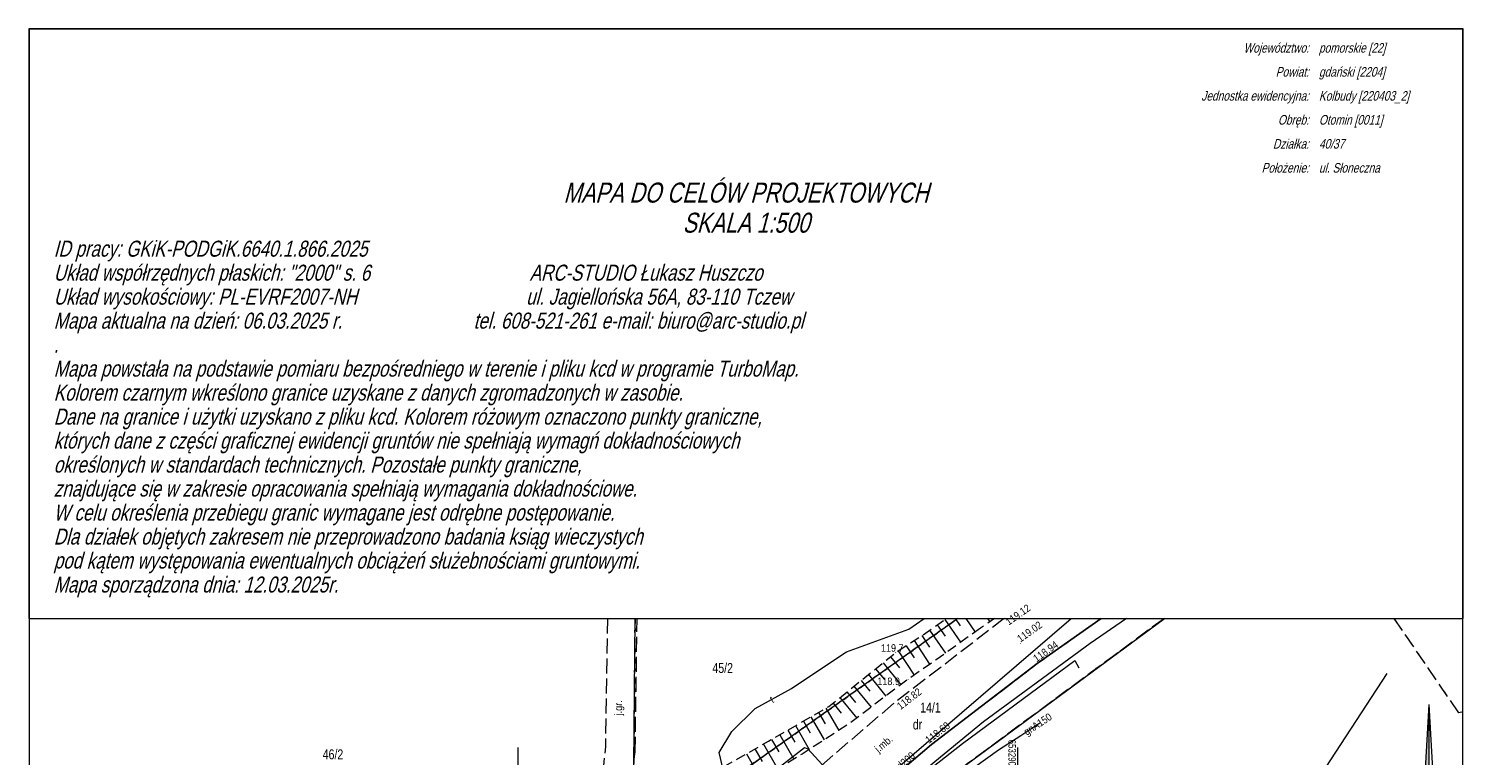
# Model space of a CAD drawing. Header units: metres. Extents: x 6532801 to 6532945, y 6021209 to 6021424.
# Tile 11 of 11: x 6532801 to 6532945, y 6021352 to 6021424. Entities that reach past the tile are written whole.
import ezdxf
from ezdxf.enums import TextEntityAlignment as Align

# ---------------------------------------------------------------- set-up
doc = ezdxf.new("R2010")
doc.units = ezdxf.units.M
doc.header["$MEASUREMENT"] = 0
for name, pattern in [('1.0_0.5', [1.5, 1, -0.5]), ('1.5_0.5', [2, 1.5, -0.5]), ('219-500', [0]), ('egkk-500', [2, 1.5, -0.5]), ('egug-500', [1, 0.5, -0.5])]:
    doc.linetypes.add(name, pattern=pattern)
doc.layers.get('0').update_dxf_attribs({"color": 2, "linetype": 'CONTINUOUS', "lineweight": 5})
for name, color, linetype in [('000 Inne (niezydentyfikowane)', 7, 'CONTINUOUS'), ('210-oznaczenie konturu użytku gruntowego', 7, 'CONTINUOUS'), ('211-numer działki ewidencyjnej', 7, 'CONTINUOUS'), ('217-kontur klasyfikacyjny', 7, 'CONTINUOUS'), ('218-kontur użytku gruntowego', 7, 'CONTINUOUS'), ('219-działka ewidencyjna', 7, 'CONTINUOUS'), ('jezdnia', 7, 'CONTINUOUS'), ('jezdnia-Atr17', 7, 'CONTINUOUS'), ('krawężnik', 7, 'CONTINUOUS'), ('pikieta naturalna', 7, 'CONTINUOUS'), ('pikieta naturalna-Atr2', 7, 'CONTINUOUS'), ('pikieta sztuczna', 7, 'CONTINUOUS'), ('pikieta sztuczna-Atr2', 7, 'CONTINUOUS'), ('przewód elektroenergetyczny podziemny', 7, 'CONTINUOUS'), ('przewód gazowy', 7, 'CONTINUOUS'), ('przewód gazowy-Atr1', 7, 'CONTINUOUS'), ('przewód kanalizacyjny', 7, 'CONTINUOUS'), ('przewód kanalizacyjny-Atr1', 7, 'CONTINUOUS'), ('przewód telekomunikacyjny podziemny', 7, 'CONTINUOUS'), ('przewód telekomunikacyjny podziemny-Atr1', 7, 'CONTINUOUS'), ('przewód wodociągowy', 7, 'CONTINUOUS'), ('Ramki i opis wydruku', 7, 'CONTINUOUS'), ('skarpa nieumocniona', 7, 'CONTINUOUS'), ('Wstawianie ramki sekcyjnej z opisem', 7, 'CONTINUOUS'), ('Znak północy', 7, 'CONTINUOUS')]:
    doc.layers.add(name, color=color, linetype=linetype)
doc.styles.get("Standard").update_dxf_attribs({"font": 'Working1250', "width": 0.75})

# ---------------------------------------------------------------- blocks, each defined once
blk = doc.blocks.new('PW01')
at = {"linetype": 'Continuous', "lineweight": 13}
h = blk.add_hatch(color=0, dxfattribs=at)
edge = h.paths.add_edge_path()
edge.add_arc((0, 0), 0.045, 0, 360)
blk = doc.blocks.new('W_POL')
at = {"color": 0, "linetype": 'Continuous', "lineweight": 0}
for p, q in [((0, 13.393), (-0.67, 1.818)), ((0, 13.393), (0, -3.92)), ((0, 13.393), (0.668, 1.818)), ((-0.67, 1.818), (0, 3.636)), ((0.668, 1.818), (0, 3.636)), ((-0.67, -2.007), (-0.67, -5.929)), ((-0.67, -2.007), (0.669, -5.621)), ((-0.67, -2.314), (0.67, -5.929)), ((0.669, -2.007), (0.669, -5.929)), ((0, -3.92), (0, -4.59)), ((0, -4.59), (0, -10.676)), ((-0.755, -6.94), (-0.755, -13.393)), ((0.671, -6.94), (0.671, -13.393))]:
    blk.add_line(p, q, dxfattribs=at)
at = {"color": 0, "linetype": 'Continuous', "lineweight": 0, "extrusion": (0, 0, -1)}
for points in [[(0, 13.393), (0, 3.636), (0.67, 1.818)], [(0, -3.814), (0, -4.122), (0.67, -2.007), (0.67, -2.314)]]:
    blk.add_solid(points, dxfattribs=at)

msp = doc.modelspace()

# ---------------------------------------------------------------- linework, layer by layer
at = {"layer": '000 Inne (niezydentyfikowane)', "color": 7, "linetype": 'Continuous', "lineweight": 13}
for p, q in [((6532891.92, 6021364.76), (6532892.72, 6021363.62)), ((6532892.68, 6021365.29), (6532894.27, 6021363.02)), ((6532893.724, 6021365.41), (6532894.23, 6021364.68)), ((6532894.805, 6021365.41), (6532895.71, 6021364.04)), ((6532896.971, 6021365.41), (6532897.19, 6021365.08)), ((6532890.4, 6021363.7), (6532891.16, 6021362.53)), ((6532891.16, 6021364.23), (6532892.76, 6021361.94)), ((6532888.03, 6021362.16), (6532889.61, 6021359.73)), ((6532888.83, 6021362.68), (6532889.61, 6021361.48)), ((6532889.62, 6021363.2), (6532891.17, 6021360.82)), ((6532886.51, 6021360.98), (6532888.29, 6021358.76)), ((6532887.26, 6021361.58), (6532888.16, 6021360.46)), ((6532884.31, 6021359.21), (6532885.18, 6021358.14)), ((6532885.04, 6021359.79), (6532886.79, 6021357.63)), ((6532885.77, 6021360.38), (6532886.65, 6021359.29)), ((6532882.89, 6021358.05), (6532883.74, 6021357.01)), ((6532883.6, 6021358.63), (6532885.31, 6021356.52)), ((6532880.8, 6021356.42), (6532882.08, 6021354.2)), ((6532881.51, 6021356.93), (6532882.33, 6021355.92)), ((6532882.2, 6021357.49), (6532883.87, 6021355.44)), ((6532878.54, 6021355.12), (6532879.21, 6021353.95)), ((6532879.3, 6021355.56), (6532880.63, 6021353.26)), ((6532880.05, 6021356), (6532880.71, 6021354.86)), ((6532875.36, 6021353.3), (6532876.07, 6021352.06)), ((6532876.17, 6021353.76), (6532877.58, 6021351.32)), ((6532876.97, 6021354.23), (6532877.67, 6021353.02)), ((6532877.76, 6021354.68), (6532879.13, 6021352.3)), ((6532872.86, 6021351.87), (6532874.33, 6021349.3)), ((6532873.7, 6021352.35), (6532874.43, 6021351.08)), ((6532874.54, 6021352.83), (6532875.97, 6021350.32))]:
    msp.add_line(p, q, dxfattribs=at)
at = {"layer": '217-kontur klasyfikacyjny', "color": 92, "linetype": 'egkk-500', "lineweight": 18, "flags": 128}
for points in [[(6532914.647, 6021365.41), (6532875.82, 6021336.74)], [(6532944.11, 6021355.96), (6532937.634, 6021365.41)], [(6532944.55, 6021356.056), (6532944.11, 6021355.96)]]:
    msp.add_lwpolyline(points, dxfattribs=at)
at = {"layer": '218-kontur użytku gruntowego', "color": 3, "linetype": 'egug-500', "lineweight": 18, "flags": 128}
for points in [[(6532861.55, 6021347.01), (6532861.708, 6021365.41)], [(6532861.708, 6021365.41), (6532861.55, 6021347.01)], [(6532871.97, 6021349.79), (6532893.988, 6021365.41)], [(6532893.988, 6021365.41), (6532871.97, 6021349.79)], [(6532914.647, 6021365.41), (6532875.82, 6021336.74)], [(6532875.82, 6021336.74), (6532914.647, 6021365.41)], [(6532944.11, 6021355.96), (6532937.634, 6021365.41)], [(6532944.55, 6021356.056), (6532944.11, 6021355.96)]]:
    msp.add_lwpolyline(points, dxfattribs=at)
at = {"layer": '219-działka ewidencyjna', "color": 7, "linetype": '219-500', "lineweight": 18, "flags": 128}
for points in [[(6532861.55, 6021347.01), (6532861.708, 6021365.41)], [(6532893.988, 6021365.41), (6532871.97, 6021349.79)], [(6532875.82, 6021336.74), (6532914.658, 6021365.41)]]:
    msp.add_lwpolyline(points, dxfattribs=at)
at = {"layer": 'jezdnia', "color": 7, "linetype": '1.5_0.5', "lineweight": 18, "flags": 128}
for points in [[(6532801.05, 6021268.862), (6532803.7, 6021271.32), (6532811.18, 6021278.28), (6532816.39, 6021283.03), (6532830.67, 6021296.37), (6532842.79, 6021307.81), (6532851.1, 6021315.74), (6532852.34, 6021316.74), (6532853.03, 6021317.44), (6532872.74, 6021336.02), (6532881.68, 6021344.57), (6532891.36, 6021352.81), (6532901.93, 6021360.89), (6532908.313, 6021365.41)], [(6532898.658, 6021365.41), (6532898.53, 6021365.32), (6532887.59, 6021356.92), (6532878.33, 6021348.98), (6532875.02, 6021346.1), (6532859.1, 6021331.1), (6532845.91, 6021318.56), (6532831.36, 6021304.96), (6532827.14, 6021301.06), (6532815.19, 6021290.02), (6532807.26, 6021282.59), (6532801.05, 6021276.516)], [(6532858.947, 6021365.41), (6532858.74, 6021352.57), (6532858.16, 6021346.81), (6532861.12, 6021346.94), (6532861.71, 6021352.06)], [(6532861.71, 6021352.06), (6532861.912, 6021365.41)]]:
    msp.add_lwpolyline(points, dxfattribs=at)
at = {"layer": 'krawężnik', "color": 7, "linetype": 'Continuous', "lineweight": 25, "flags": 128}
msp.add_lwpolyline([(6532872.74, 6021336.02), (6532881.68, 6021344.57), (6532891.36, 6021352.81), (6532901.93, 6021360.89), (6532908.313, 6021365.41)], dxfattribs=at)
at = {"layer": 'przewód elektroenergetyczny podziemny', "color": 1, "linetype": 'Continuous', "lineweight": 18, "flags": 128}
msp.add_lwpolyline([(6532850.14, 6021329.83), (6532851.96, 6021332.19), (6532854.33, 6021334.54), (6532855.64, 6021335.66), (6532856.53, 6021336.25), (6532857.21, 6021336.6), (6532858.43, 6021336.97), (6532860.97, 6021337.59), (6532862.09, 6021338.07), (6532862.51, 6021338.48), (6532863.46, 6021339.6), (6532864.57, 6021340.8), (6532867.12, 6021343.46), (6532869.07, 6021344.99), (6532871.57, 6021346.96), (6532873.71, 6021348.66), (6532878.64, 6021352.5), (6532879, 6021352.37), (6532881.13, 6021350.03), (6532883.22, 6021347.72), (6532885.82, 6021344.89), (6532885.98, 6021344.69)], dxfattribs=at)
at = {"layer": 'przewód gazowy', "color": 52, "linetype": 'Continuous', "lineweight": 18, "flags": 128}
msp.add_lwpolyline([(6532888.97, 6021313.22), (6532887.87, 6021313.72), (6532884.58, 6021314.65), (6532874.11, 6021317.56), (6532874.79, 6021319.61), (6532877.43, 6021326.13), (6532880.42, 6021333.59), (6532883.36, 6021340.73), (6532887.03, 6021344.39), (6532892.02, 6021347.94), (6532898.05, 6021352.27), (6532900.28, 6021353.71), (6532902.2, 6021354.97)], dxfattribs=at)
at = {"layer": 'przewód kanalizacyjny', "color": 34, "linetype": 'Continuous', "lineweight": 18, "flags": 128}
msp.add_lwpolyline([(6532801.05, 6021269.565), (6532819.29, 6021286.33), (6532819.8, 6021286.79), (6532820.31, 6021287.28), (6532869.85, 6021334.87), (6532870.33, 6021335.33), (6532870.86, 6021335.77), (6532905.327, 6021365.41)], dxfattribs=at)
at = {"layer": 'przewód telekomunikacyjny podziemny', "color": 30, "linetype": 'Continuous', "lineweight": 18, "flags": 128}
for points in [[(6532874.77, 6021329.72), (6532872.04, 6021335.78), (6532874.89, 6021339.29), (6532870.3, 6021343.14), (6532869.25, 6021345.1), (6532871.22, 6021347.29), (6532870.1, 6021351.98), (6532871.37, 6021354.08), (6532873.73, 6021356.39), (6532877.35, 6021358.4), (6532880.9, 6021360.77), (6532882.84, 6021362.08), (6532889.1, 6021364.34), (6532890.623, 6021365.41)], [(6532910.872, 6021365.41), (6532907.23, 6021362.89), (6532896.57, 6021355.06), (6532887.2, 6021347.36), (6532885.89, 6021346.84), (6532884.24, 6021345.41), (6532874.02, 6021335.78), (6532875.91, 6021330.81), (6532878.38, 6021326.65), (6532888.4, 6021323.26), (6532894.55, 6021320.39), (6532903.32, 6021317.75), (6532917.07, 6021312.96), (6532923.29, 6021311.04), (6532922.36, 6021306.89), (6532922.12, 6021305.85), (6532923.91, 6021305.69), (6532927.7, 6021304.55), (6532933.65, 6021303.03), (6532934.43, 6021302.82), (6532944.55, 6021300.278)], [(6532863.87, 6021318.67), (6532864.37, 6021318.76), (6532870.3, 6021329.59), (6532871.81, 6021332.21), (6532872.29, 6021332.88), (6532872.64, 6021333.43), (6532875.9, 6021337.54), (6532883.2, 6021344.06), (6532894.44, 6021352.9), (6532905.68, 6021361.2), (6532906.09, 6021360.48)]]:
    msp.add_lwpolyline(points, dxfattribs=at)
at = {"layer": 'przewód wodociągowy', "color": 5, "linetype": 'Continuous', "lineweight": 18, "flags": 128}
msp.add_lwpolyline([(6532934.48, 6021308.66), (6532922.02, 6021337.05), (6532936.95, 6021359.89)], dxfattribs=at)
at = {"layer": 'Ramki i opis wydruku', "color": 7, "linetype": 'Continuous', "lineweight": 13, "flags": 128}
for points in [[(6532801.05, 6021365.41), (6532944.55, 6021365.41), (6532944.55, 6021424.41), (6532801.05, 6021424.41)], [(6532801.1, 6021219.46), (6532944.5, 6021219.46), (6532944.5, 6021424.36), (6532801.1, 6021424.36)]]:
    msp.add_lwpolyline(points, close=True, dxfattribs=at)
at = {"layer": 'skarpa nieumocniona', "color": 7, "linetype": '1.0_0.5', "lineweight": 18, "flags": 128}
msp.add_lwpolyline([(6532896.24, 6021364.42), (6532891.91, 6021361.34), (6532889.02, 6021359.31), (6532883.06, 6021354.83), (6532878.42, 6021351.84), (6532873.27, 6021348.65), (6532868.28, 6021345.82), (6532867.79, 6021345.82), (6532865.26, 6021345.81), (6532862.88, 6021345.89), (6532869.72, 6021350.08), (6532875.05, 6021353.12), (6532881.09, 6021356.59), (6532885.34, 6021360.04), (6532887.78, 6021362), (6532890.5, 6021363.77), (6532892.85, 6021365.41), (6532897.66, 6021365.41)], close=True, dxfattribs=at)
msp.add_lwpolyline([(6532896.24, 6021364.42), (6532891.91, 6021361.34), (6532889.02, 6021359.31), (6532883.06, 6021354.83), (6532878.42, 6021351.84), (6532873.27, 6021348.65), (6532868.28, 6021345.82), (6532867.79, 6021345.82), (6532865.26, 6021345.81), (6532862.88, 6021345.89), (6532869.72, 6021350.08), (6532875.05, 6021353.12), (6532881.09, 6021356.59), (6532885.34, 6021360.04), (6532887.78, 6021362), (6532890.5, 6021363.77), (6532892.85, 6021365.41), (6532897.66, 6021365.41)], close=True, dxfattribs=at)
at = {"layer": 'Wstawianie ramki sekcyjnej z opisem', "color": 7, "linetype": 'Continuous', "lineweight": 13, "flags": 128}
for points in [[(6532850, 6021347.5), (6532850, 6021352.5)], [(6532900, 6021347.5), (6532900, 6021352.5)]]:
    msp.add_lwpolyline(points, dxfattribs=at)

# ---------------------------------------------------------------- block references
at = {"layer": 'pikieta naturalna', "color": 7, "linetype": 'Continuous', "lineweight": 13}
for p in [(6532887.78, 6021362), (6532889.02, 6021359.31)]:
    msp.add_blockref('PW01', p, dxfattribs=at)
at = {"layer": 'pikieta sztuczna', "color": 7, "linetype": 'Continuous', "lineweight": 13}
for p in [(6532898.53, 6021365.32), (6532900.26, 6021362.9), (6532901.93, 6021360.89), (6532887.59, 6021356.92), (6532891.36, 6021352.81)]:
    msp.add_blockref('PW01', p, dxfattribs=at)
at = {"layer": 'Znak północy', "color": 7, "linetype": 'Continuous', "lineweight": 25}
msp.add_blockref('W_POL', (6532941.105, 6021343.419), dxfattribs=at)

# ---------------------------------------------------------------- texts
at = {"layer": '210-oznaczenie konturu użytku gruntowego', "color": 3, "linetype": 'Continuous', "lineweight": 18, "width": 0.79}
msp.add_text('dr', height=1, dxfattribs=at).set_placement((6532889.49, 6021354.3))
at = {"layer": '211-numer działki ewidencyjnej', "color": 7, "linetype": 'Continuous', "lineweight": 18, "width": 0.79}
for s, p in [('45/2', (6532869.44, 6021359.95)), ('14/1', (6532890.22, 6021355.99)), ('46/2', (6532830.46, 6021351.31))]:
    msp.add_text(s, height=1, dxfattribs=at).set_placement(p)
at = {"layer": 'jezdnia-Atr17', "color": 7, "width": 0.9}
for s, rotation, p in [('j.gr.', 89.134, (6532860.39, 6021355.71)), ('j.gr.', 89.134, (6532860.39, 6021355.71)), ('j.mb.', 40.406, (6532886.06, 6021351.94)), ('j.mb.', 40.406, (6532886.06, 6021351.94)), ('j.mb.', 40.406, (6532886.06, 6021351.94)), ('j.mb.', 40.406, (6532886.06, 6021351.94)), ('j.mb.', 40.406, (6532886.06, 6021351.94)), ('j.mb.', 40.406, (6532886.06, 6021351.94))]:
    msp.add_text(s, height=0.75, rotation=rotation, dxfattribs=at).set_placement(p)
at = {"layer": 'pikieta naturalna-Atr2', "color": 7, "width": 0.9}
for s, p in [('119.7', (6532886.3, 6021362.08)), ('118.9', (6532885.94, 6021358.74))]:
    msp.add_text(s, height=0.75, dxfattribs=at).set_placement(p)
at = {"layer": 'pikieta sztuczna-Atr2', "color": 7, "width": 0.9}
for s, rotation, p in [('119.12', 35.207, (6532899.08, 6021364.68)), ('119.02', 35.303, (6532900.25, 6021362.98)), ('118.94', 35.303, (6532901.86, 6021361)), ('118.82', 37.518, (6532888.26, 6021356.23)), ('118.68', 37.395, (6532891.09, 6021352.85))]:
    msp.add_text(s, height=0.75, rotation=rotation, dxfattribs=at).set_placement(p)
at = {"layer": 'przewód gazowy-Atr1', "color": 40, "width": 0.9}
msp.add_text('gnA150', height=0.75, rotation=33.275, dxfattribs=at).set_placement((6532900.68, 6021353.97), align=Align.MIDDLE_LEFT)
at = {"layer": 'przewód kanalizacyjny-Atr1', "color": 34, "width": 0.9}
msp.add_text('kd200', height=0.75, rotation=40.694, dxfattribs=at).set_placement((6532887.68, 6021350.24), align=Align.MIDDLE_LEFT)
at = {"layer": 'przewód telekomunikacyjny podziemny-Atr1', "color": 30, "width": 0.9}
msp.add_text('t', height=0.75, rotation=29.041, dxfattribs=at).set_placement((6532875.26, 6021357.24), align=Align.MIDDLE_LEFT)
at = {"layer": 'Ramki i opis wydruku', "color": 7, "linetype": 'Continuous', "lineweight": 13, "oblique": 15, "width": 0.79}
for s, p in [('Województwo:', (6532929.11, 6021422.01)), ('Powiat:', (6532929.11, 6021419.61)), ('Jednostka ewidencyjna:', (6532929.11, 6021417.21)), ('Obręb:', (6532929.11, 6021414.81)), ('Działka:', (6532929.11, 6021412.41)), ('Położenie:', (6532929.11, 6021410.01))]:
    msp.add_text(s, height=0.96, dxfattribs=at).set_placement(p, align=Align.RIGHT)
for s, height, p in [('pomorskie [22]', 0.96, (6532930.11, 6021422.01)), ('gdański [2204]', 0.96, (6532930.11, 6021419.61)), ('Kolbudy [220403_2]', 0.96, (6532930.11, 6021417.21)), ('Otomin [0011]', 0.96, (6532930.11, 6021414.81)), ('40/37', 0.96, (6532930.11, 6021412.41)), ('ul. Słoneczna', 0.96, (6532930.11, 6021410.01)), ('ID pracy: GKiK-PODGiK.6640.1.866.2025', 1.6, (6532803.55, 6021401.6)), ('Układ współrzędnych płaskich: "2000" s. 6                                  ARC-STUDIO Łukasz Huszczo', 1.6, (6532803.55, 6021399.2)), ('Układ wysokościowy: PL-EVRF2007-NH                                    ul. Jagiellońska 56A, 83-110 Tczew', 1.6, (6532803.55, 6021396.8)), ('Mapa aktualna na dzień: 06.03.2025 r.                            tel. 608-521-261 e-mail: biuro@arc-studio.pl', 1.6, (6532803.55, 6021394.4)), ('.', 1.6, (6532803.55, 6021392)), ('Mapa powstała na podstawie pomiaru bezpośredniego w terenie i pliku kcd w programie TurboMap.', 1.6, (6532803.55, 6021389.6)), ('Kolorem czarnym wkreślono granice uzyskane z danych zgromadzonych w zasobie.', 1.6, (6532803.55, 6021387.2)), ('Dane na granice i użytki uzyskano z pliku kcd. Kolorem różowym oznaczono punkty graniczne,', 1.6, (6532803.55, 6021384.8)), ('których dane z części graficznej ewidencji gruntów nie spełniają wymagń dokładnościowych', 1.6, (6532803.55, 6021382.4)), ('określonych w standardach technicznych. Pozostałe punkty graniczne,', 1.6, (6532803.55, 6021380)), ('znajdujące się w zakresie opracowania spełniają wymagania dokładnościowe.', 1.6, (6532803.55, 6021377.6)), ('W celu określenia przebiegu granic wymagane jest odrębne postępowanie.', 1.6, (6532803.55, 6021375.2)), ('Dla działek objętych zakresem nie przeprowadzono badania ksiąg wieczystych', 1.6, (6532803.55, 6021372.8)), ('pod kątem występowania ewentualnych obciążeń służebnościami gruntowymi.', 1.6, (6532803.55, 6021370.4)), ('Mapa sporządzona dnia: 12.03.2025r.', 1.6, (6532803.55, 6021368))]:
    msp.add_text(s, height=height, dxfattribs=at).set_placement(p)
for s, p in [('MAPA DO CELÓW PROJEKTOWYCH', (6532872.8, 6021407.01)), ('SKALA 1:500', (6532872.8, 6021404))]:
    msp.add_text(s, height=2, dxfattribs=at).set_placement(p, align=Align.CENTER)
at = {"layer": 'Wstawianie ramki sekcyjnej z opisem', "color": 7, "linetype": 'Continuous', "lineweight": 13, "width": 0.79}
msp.add_text('6532900', height=0.75, rotation=270, dxfattribs=at).set_placement((6532899.05, 6021350.2), align=Align.RIGHT)

doc.saveas('drawing.dxf')
